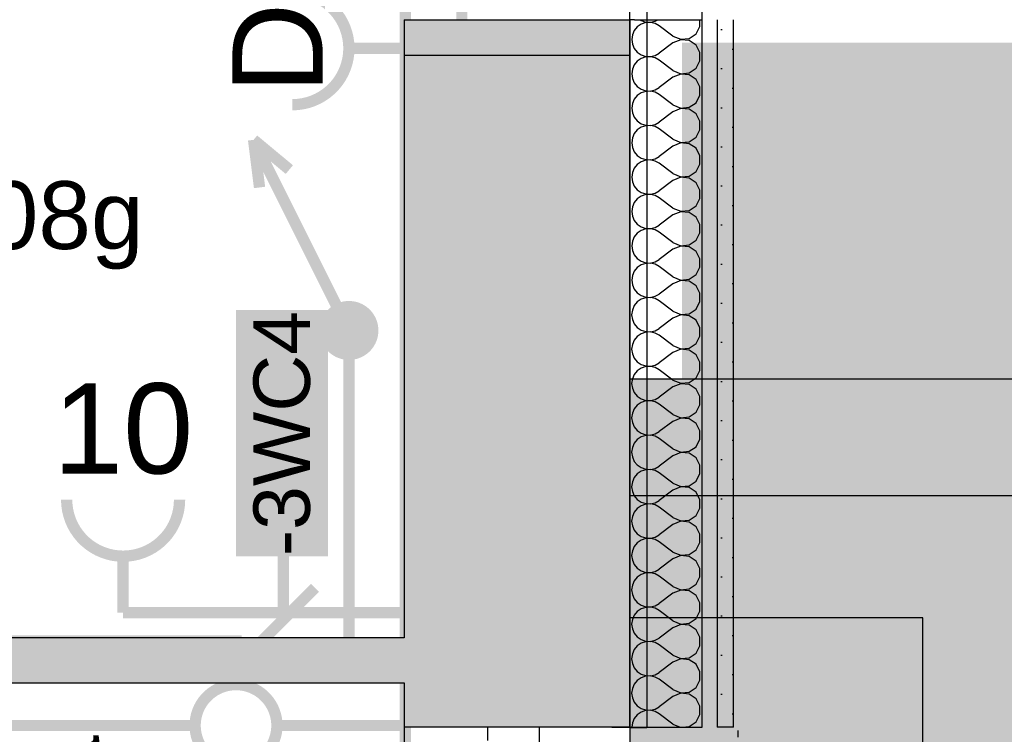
# Model space of a CAD drawing. Extents: x -12025 to 39812, y -28775 to 12.
# Tile 79 of 90: x 30646 to 32826, y -10395 to -8812. Entities that reach past the tile are written whole.
import ezdxf
from ezdxf.enums import TextEntityAlignment as Align

# ---------------------------------------------------------------- set-up
doc = ezdxf.new("R2010")
doc.units = 0
doc.header["$MEASUREMENT"] = 0
for name, pattern in [('Antenovy vodic', [10.125, 3, -0.75, 3, -0.75, 0.125, -0.75, 0.125, -0.75, 0.125, -0.75]), ('Telekomunikacni vodic', [9.25, 3, -0.75, 3, -0.75, 0.125, -0.75, 0.125, -0.75]), ('Čerchovaná S', [175, 75, -42.5, 15, -42.5])]:
    doc.linetypes.add(name, pattern=pattern)
for name, color, linetype in [('0 (Pozadí)', 254, 'Continuous'), ('OÚ Dukovany internet + tv + data', 192, 'Continuous'), ('OÚ Dukovany nouzové osvětlení', 36, 'Continuous'), ('OÚ Dukovany půdorys podklad 1NP', 7, 'Continuous'), ('OÚ Dukovany světla', 132, 'Continuous'), ('OÚ Dukovany zásuvky', 92, 'Continuous'), ('Zakladni', 7, 'Continuous'), ('Zakladni (Pozadí)', 254, 'Continuous')]:
    doc.layers.add(name, color=color, linetype=linetype)
doc.styles.add('Arial', font='txt')
doc.styles.add('Arial_B', font='txt')

# ---------------------------------------------------------------- blocks, each defined once
blk = doc.blocks.new('Jednopólový vypínač (8)')
at = {"color": 0, "linetype": 'Continuous', "const_width": 25}
for points in [[(0, 90.6, 0.414214), (-90.6, 0)], [(90.6, 0, 0.414214), (0, 90.6)], [(-90.6, 0, 0.414214), (0, -90.6)], [(0, -90.6, 0.414214), (90.6, 0)]]:
    blk.add_lwpolyline(points, format="xyb", dxfattribs=at)
for points in [[(-142.4, -284.9), (-38.8, -77.7)], [(-142.4, -284.9), (-194.2, -259)]]:
    blk.add_lwpolyline(points, dxfattribs=at)
at = {"color": 0, "linetype": 'Continuous', "style": 'Arial'}
blk.add_text('-3SF1.08a', height=150, rotation=90, dxfattribs=at).set_placement((-303.9, -1000))
blk = doc.blocks.new('P_zarovkove_svitidlo (14)')
at = {"color": 0, "linetype": 'Continuous', "const_width": 25}
for points in [[(111, -111), (-111, 111)], [(-111, -111), (111, 111)]]:
    blk.add_lwpolyline(points, dxfattribs=at)
at = {"color": 0, "linetype": 'Continuous', "style": 'Arial'}
blk.add_text('3EA1.08g', height=150, dxfattribs=at).set_placement((-500, -319.6))
blk = doc.blocks.new('Zásuvka (16)')
at = {"color": 0, "linetype": 'Continuous', "const_width": 25}
for points in [[(0, -125, -0.414214), (-125, 0)], [(125, 0, -0.414214), (0, -125)]]:
    blk.add_lwpolyline(points, format="xyb", dxfattribs=at)
blk.add_lwpolyline([(0, -250), (0, -125)], dxfattribs=at)
at = {"color": 0, "linetype": 'Continuous', "style": 'Arial'}
blk.add_text('10', height=200, dxfattribs=at).set_placement((0, 58.1), align=Align.CENTER)
blk = doc.blocks.new('Zásuvka (23)')
at = {"color": 0, "linetype": 'Continuous', "const_width": 25}
for points in [[(0, 125, -0.414214), (125, 0)], [(125, 0, -0.414214), (0, -125)]]:
    blk.add_lwpolyline(points, format="xyb", dxfattribs=at)
blk.add_lwpolyline([(250, 0), (125, 0)], dxfattribs=at)
at = {"color": 0, "linetype": 'Continuous', "style": 'Arial'}
blk.add_text('D', height=200, rotation=90, dxfattribs=at).set_placement((66.9, 0), align=Align.CENTER)
blk = doc.blocks.new('(41)')
at = {"color": 7, "linetype": 'Continuous', "const_width": 25}
for points in [[(55, -460), (55, 0)], [(0, -520), (125, -395)]]:
    blk.add_lwpolyline(points, dxfattribs=at)
at = {"layer": '0 (Pozadí)', "linetype": 'Continuous'}
blk.add_solid([(-49.9, -325), (-49.9, 220.1), (153.6, -325), (153.6, 220.1)], dxfattribs=at)
at = {"color": 7, "linetype": 'Continuous', "style": 'Arial_B'}
blk.add_text('-3WC4', height=125, rotation=90, dxfattribs=at).set_placement((113.7, -325))
blk = doc.blocks.new('Stoupací vedení směrem nahoru (3)')
at = {"color": 0, "linetype": 'Continuous', "const_width": 25}
for points in [[(-211.1, 422.2), (0, 0)], [(-211.1, 422.2), (-131.9, 356.3)], [(-211.1, 422.2), (-197.9, 316.7)]]:
    blk.add_lwpolyline(points, dxfattribs=at)
at = {"color": 0, "linetype": 'Continuous'}
for points, const_width in [([(0, 52.8, 0.414214), (-52.8, 0)], 25), ([(0, 26.4, 0.414214), (-26.4, 0)], 52.8), ([(26.4, 0, 0.414214), (0, 26.4)], 52.8), ([(52.8, 0, 0.414214), (0, 52.8)], 25), ([(-26.4, 0, 0.414214), (0, -26.4)], 52.8), ([(0, -26.4, 0.414214), (26.4, 0)], 52.8), ([(-52.8, 0, 0.414214), (0, -52.8)], 25), ([(0, -52.8, 0.414214), (52.8, 0)], 25)]:
    blk.add_lwpolyline(points, format="xyb", dxfattribs=dict(at, const_width=const_width))

msp = doc.modelspace()

# ---------------------------------------------------------------- hatches: boundary and pattern name
at = {"layer": 'OÚ Dukovany půdorys podklad 1NP', "linetype": 'Continuous'}
h = msp.add_hatch(dxfattribs=at)
h.set_pattern_fill('OMÍTKA_01', color=21, style=0, pattern_type=2)
h.set_pattern_definition([(0, (0, 0), (0, 86.60254), [0, -50]), (0, (25, 43.3), (0, 86.60254), [0, -50])])
edge = h.paths.add_edge_path()
edge.add_spline(control_points=[(32190.2, -10378.5), (32190.2, -10378.5), (32226.8, -10378.5), (32226.8, -10378.5)], knot_values=[0, 0, 0, 0, 1, 1, 1, 1], degree=3, periodic=0)
edge.add_spline(control_points=[(32226.8, -10378.5), (32226.8, -10378.5), (32226.8, -8811.7), (32226.8, -8811.7)], knot_values=[0, 0, 0, 0, 1, 1, 1, 1], degree=3, periodic=0)
edge.add_spline(control_points=[(32226.8, -8811.7), (32226.8, -8811.7), (32190.2, -8811.7), (32190.2, -8811.7)], knot_values=[0, 0, 0, 0, 1, 1, 1, 1], degree=3, periodic=0)
edge.add_spline(control_points=[(32190.2, -8811.7), (32190.2, -8811.7), (32190.2, -10378.5), (32190.2, -10378.5)], knot_values=[0, 0, 0, 0, 1, 1, 1, 1], degree=3, periodic=0)
edge.add_spline(control_points=[(32190.2, -10378.5), (32190.2, -10378.5), (32190.2, -10378.5), (32190.2, -10378.5)], knot_values=[0, 0, 0, 0, 1, 1, 1, 1], degree=3, periodic=0)

# ---------------------------------------------------------------- linework, layer by layer
at = {"layer": 'OÚ Dukovany internet + tv + data', "linetype": 'Telekomunikacni vodic', "ltscale": 100, "const_width": 25}
for points in [[(31375, -6500), (31500, -6500), (31500, -10500), (31375, -10500)], [(29156.2, -8000), (31500, -8000), (31500, -13375), (31250, -13375), (31250, -20375), (16500, -20375)], [(29875, -10125), (29875, -10250), (30750, -10250), (31375, -10250), (31375, -9552.8)]]:
    msp.add_lwpolyline(points, dxfattribs=at)
at = {"layer": 'OÚ Dukovany internet + tv + data', "linetype": 'Antenovy vodic', "ltscale": 100, "const_width": 25}
msp.add_lwpolyline([(30250, -10125), (30250, -10250), (30875, -10250), (31375, -10250), (31375, -9552.8)], dxfattribs=at)
at = {"layer": 'OÚ Dukovany nouzové osvětlení', "linetype": 'Continuous', "const_width": 25}
for points in [[(31462.5, -11250), (31500, -11250), (31500, -6375), (27875, -6375), (27875, -6212.5), (27875, -6375), (27500, -6375), (27500, -5250), (26500, -5250), (26500, -3750), (27250, -3750)], [(31462.5, -11250), (31500, -11250), (31500, -10250), (27375, -10250), (27375, -10212.5)]]:
    msp.add_lwpolyline(points, dxfattribs=at)
at = {"layer": 'OÚ Dukovany půdorys podklad 1NP', "color": 8, "linetype": 'Continuous'}
for p, q in [((31997.2, -10380.5), (31997.2, -3380.7)), ((32034.5, -3380.7), (32034.5, -10380.5)), ((32034.5, -10380.5), (31997.2, -10380.5))]:
    msp.add_line(p, q, dxfattribs=at)
at = {"layer": 'OÚ Dukovany půdorys podklad 1NP', "color": 1, "linetype": 'Continuous'}
for p, q in [((31997.4, -8811.7), (31997.4, -7461.7)), ((32157.4, -8811.7), (32157.4, -7461.7)), ((31497.2, -8811.7), (31497.2, -8890.7)), ((31497.2, -8811.7), (31997.2, -8811.7)), ((31997.2, -8890.7), (31997.2, -8811.7)), ((31997.4, -8811.7), (31997.3, -10378.5)), ((32007.4, -8811.7), (31997.4, -8811.7)), ((32007.4, -8811.7), (31997.4, -8811.7)), ((32007.4, -8811.7), (32157.4, -8811.7)), ((32007.4, -8811.7), (32157.4, -8811.7)), ((32157.3, -10378.5), (32157.4, -8811.7)), ((32190.2, -8811.7), (32190.2, -10378.5)), ((32226.8, -10378.5), (32226.8, -8811.7)), ((31497.2, -10378.5), (31497.2, -11918.5)), ((31682.2, -10378.5), (31497.2, -10378.5)), ((31682.2, -10378.5), (31682.2, -10408.5)), ((31797.2, -10378.5), (31682.2, -10378.5)), ((31797.2, -10378.5), (31682.2, -10378.5)), ((31797.2, -10378.5), (31682.2, -10378.5)), ((31797.2, -10418.5), (31797.2, -10378.5)), ((31997.2, -10378.5), (31797.2, -10378.5)), ((31957.3, -10378.5), (32157.3, -10378.5)), ((31957.3, -10378.5), (31997.3, -10378.5)), ((31957.3, -10378.5), (31997.3, -10378.5)), ((31957.3, -10378.5), (32157.3, -10378.5)), ((31997.2, -10378.5), (31997.2, -11918.5)), ((32226.8, -10378.5), (32190.2, -10378.5)), ((32226.8, -10378.5), (32190.2, -10378.5))]:
    msp.add_line(p, q, dxfattribs=at)
at = {"layer": 'OÚ Dukovany půdorys podklad 1NP', "color": 21, "linetype": 'Continuous'}
for p, q in [((32013.6, -8827.4), (32006.8, -8835.5)), ((32022.2, -8821.5), (32013.6, -8827.4)), ((32019.7, -8811.7), (32022.2, -8813.4)), ((32022.2, -8813.4), (32032.2, -8816.8)), ((32032.2, -8818.1), (32022.2, -8821.5)), ((32032.2, -8816.8), (32042.7, -8817.3)), ((32042.7, -8817.6), (32032.2, -8818.1)), ((32042.7, -8817.3), (32052.9, -8814.9)), ((32052.9, -8820), (32042.7, -8817.6)), ((32052.9, -8814.9), (32058.8, -8811.7)), ((32062.1, -8825.1), (32052.9, -8820)), ((32092.6, -8847.9), (32062.1, -8825.1)), ((32143.6, -8843.1), (32152.4, -8826.7)), ((32152.4, -8826.7), (32152.4, -8811.7)), ((32002.6, -8845.1), (32001.2, -8855.5)), ((32006.8, -8835.5), (32002.6, -8845.1)), ((32092.6, -8847.9), (32109.7, -8855.1)), ((32128.2, -8853.4), (32143.6, -8843.1)), ((32001.2, -8855.5), (32002.6, -8865.9)), ((32002.6, -8865.9), (32006.8, -8875.6)), ((32092.6, -8863.2), (32062.1, -8886)), ((32109.7, -8856), (32092.6, -8863.2)), ((32109.7, -8855.1), (32128.2, -8853.4)), ((32128.2, -8857.7), (32109.7, -8856)), ((32143.6, -8868), (32128.2, -8857.7)), ((32152.4, -8884.4), (32143.6, -8868)), ((32006.8, -8875.6), (32013.6, -8883.7)), ((32013.6, -8883.7), (32022.2, -8889.6)), ((32022.2, -8889.6), (32032.2, -8893)), ((32032.2, -8894.3), (32022.2, -8897.7)), ((32032.2, -8893), (32042.7, -8893.5)), ((32042.7, -8893.8), (32032.2, -8894.3)), ((32042.7, -8893.5), (32052.9, -8891.1)), ((32052.9, -8896.2), (32042.7, -8893.8)), ((32052.9, -8891.1), (32062.1, -8886)), ((32152.4, -8902.9), (32152.4, -8884.4)), ((32006.8, -8911.7), (32002.6, -8921.3)), ((32013.6, -8903.6), (32006.8, -8911.7)), ((32022.2, -8897.7), (32013.6, -8903.6)), ((32062.1, -8901.3), (32052.9, -8896.2)), ((32092.6, -8924.1), (32062.1, -8901.3)), ((32143.6, -8919.3), (32152.4, -8902.9)), ((32002.6, -8921.3), (32001.2, -8931.7)), ((32001.2, -8931.7), (32002.6, -8942.1)), ((32092.6, -8924.1), (32109.7, -8931.3)), ((32109.7, -8932.2), (32092.6, -8939.3)), ((32109.7, -8931.3), (32128.2, -8929.5)), ((32128.2, -8933.9), (32109.7, -8932.2)), ((32128.2, -8929.5), (32143.6, -8919.3)), ((32143.6, -8944.2), (32128.2, -8933.9)), ((32002.6, -8942.1), (32006.8, -8951.8)), ((32006.8, -8951.8), (32013.6, -8959.8)), ((32013.6, -8959.8), (32022.2, -8965.8)), ((32092.6, -8939.3), (32062.1, -8962.2)), ((32152.4, -8960.5), (32143.6, -8944.2)), ((32152.4, -8979.1), (32152.4, -8960.5)), ((32013.6, -8979.8), (32006.8, -8987.9)), ((32022.2, -8973.8), (32013.6, -8979.8)), ((32022.2, -8965.8), (32032.2, -8969.2)), ((32032.2, -8970.5), (32022.2, -8973.8)), ((32032.2, -8969.2), (32042.7, -8969.7)), ((32042.7, -8970), (32032.2, -8970.5)), ((32042.7, -8969.7), (32052.9, -8967.3)), ((32052.9, -8972.4), (32042.7, -8970)), ((32052.9, -8967.3), (32062.1, -8962.2)), ((32062.1, -8977.4), (32052.9, -8972.4)), ((32092.6, -9000.3), (32062.1, -8977.4)), ((32143.6, -8995.5), (32152.4, -8979.1)), ((32002.6, -8997.5), (32001.2, -9007.9)), ((32006.8, -8987.9), (32002.6, -8997.5)), ((32092.6, -9000.3), (32109.7, -9007.5)), ((32128.2, -9005.7), (32143.6, -8995.5)), ((32001.2, -9007.9), (32002.6, -9018.3)), ((32002.6, -9018.3), (32006.8, -9027.9)), ((32092.6, -9015.5), (32062.1, -9038.4)), ((32109.7, -9008.4), (32092.6, -9015.5)), ((32109.7, -9007.5), (32128.2, -9005.7)), ((32128.2, -9010.1), (32109.7, -9008.4)), ((32143.6, -9020.4), (32128.2, -9010.1)), ((32152.4, -9036.7), (32143.6, -9020.4)), ((32006.8, -9027.9), (32013.6, -9036)), ((32013.6, -9036), (32022.2, -9042)), ((32022.2, -9042), (32032.2, -9045.4)), ((32032.2, -9046.7), (32022.2, -9050)), ((32032.2, -9045.4), (32042.7, -9045.9)), ((32042.7, -9046.2), (32032.2, -9046.7)), ((32042.7, -9045.9), (32052.9, -9043.5)), ((32052.9, -9048.5), (32042.7, -9046.2)), ((32052.9, -9043.5), (32062.1, -9038.4)), ((32152.4, -9055.3), (32152.4, -9036.7)), ((32006.8, -9064.1), (32002.6, -9073.7)), ((32013.6, -9056), (32006.8, -9064.1)), ((32022.2, -9050), (32013.6, -9056)), ((32062.1, -9053.6), (32052.9, -9048.5)), ((32092.6, -9076.5), (32062.1, -9053.6)), ((32143.6, -9071.7), (32152.4, -9055.3)), ((32002.6, -9073.7), (32001.2, -9084.1)), ((32001.2, -9084.1), (32002.6, -9094.5)), ((32092.6, -9076.5), (32109.7, -9083.7)), ((32109.7, -9084.5), (32092.6, -9091.7)), ((32109.7, -9083.7), (32128.2, -9081.9)), ((32128.2, -9086.3), (32109.7, -9084.5)), ((32128.2, -9081.9), (32143.6, -9071.7)), ((32143.6, -9096.6), (32128.2, -9086.3)), ((32002.6, -9094.5), (32006.8, -9104.1)), ((32006.8, -9104.1), (32013.6, -9112.2)), ((32013.6, -9112.2), (32022.2, -9118.2)), ((32092.6, -9091.7), (32062.1, -9114.6)), ((32152.4, -9112.9), (32143.6, -9096.6)), ((32152.4, -9131.5), (32152.4, -9112.9)), ((32013.6, -9132.2), (32006.8, -9140.3)), ((32022.2, -9126.2), (32013.6, -9132.2)), ((32022.2, -9118.2), (32032.2, -9121.5)), ((32032.2, -9122.9), (32022.2, -9126.2)), ((32032.2, -9121.5), (32042.7, -9122.1)), ((32042.7, -9122.4), (32032.2, -9122.9)), ((32042.7, -9122.1), (32052.9, -9119.7)), ((32052.9, -9124.7), (32042.7, -9122.4)), ((32052.9, -9119.7), (32062.1, -9114.6)), ((32062.1, -9129.8), (32052.9, -9124.7)), ((32092.6, -9152.7), (32062.1, -9129.8)), ((32143.6, -9147.8), (32152.4, -9131.5)), ((32002.6, -9149.9), (32001.2, -9160.3)), ((32006.8, -9140.3), (32002.6, -9149.9)), ((32092.6, -9152.7), (32109.7, -9159.9)), ((32128.2, -9158.1), (32143.6, -9147.8)), ((32001.2, -9160.3), (32002.6, -9170.7)), ((32002.6, -9170.7), (32006.8, -9180.3)), ((32092.6, -9167.9), (32062.1, -9190.8)), ((32109.7, -9160.7), (32092.6, -9167.9)), ((32109.7, -9159.9), (32128.2, -9158.1)), ((32128.2, -9162.5), (32109.7, -9160.7)), ((32143.6, -9172.8), (32128.2, -9162.5)), ((32152.4, -9189.1), (32143.6, -9172.8)), ((32006.8, -9180.3), (32013.6, -9188.4)), ((32013.6, -9188.4), (32022.2, -9194.4)), ((32022.2, -9194.4), (32032.2, -9197.7)), ((32032.2, -9199.1), (32022.2, -9202.4)), ((32032.2, -9197.7), (32042.7, -9198.2)), ((32042.7, -9198.5), (32032.2, -9199.1)), ((32042.7, -9198.2), (32052.9, -9195.9)), ((32052.9, -9200.9), (32042.7, -9198.5)), ((32052.9, -9195.9), (32062.1, -9190.8)), ((32152.4, -9207.7), (32152.4, -9189.1)), ((32006.8, -9216.5), (32002.6, -9226.1)), ((32013.6, -9208.4), (32006.8, -9216.5)), ((32022.2, -9202.4), (32013.6, -9208.4)), ((32062.1, -9206), (32052.9, -9200.9)), ((32092.6, -9228.9), (32062.1, -9206)), ((32143.6, -9224), (32152.4, -9207.7)), ((32002.6, -9226.1), (32001.2, -9236.5)), ((32001.2, -9236.5), (32002.6, -9246.9)), ((32092.6, -9244.1), (32062.1, -9267)), ((32092.6, -9228.9), (32109.7, -9236.1)), ((32109.7, -9236.9), (32092.6, -9244.1)), ((32109.7, -9236.1), (32128.2, -9234.3)), ((32128.2, -9238.7), (32109.7, -9236.9)), ((32128.2, -9234.3), (32143.6, -9224)), ((32143.6, -9249), (32128.2, -9238.7)), ((32002.6, -9246.9), (32006.8, -9256.5)), ((32006.8, -9256.5), (32013.5, -9264.6)), ((32013.5, -9264.6), (32022.2, -9270.6)), ((32152.4, -9265.3), (32143.6, -9249)), ((32152.4, -9283.9), (32152.4, -9265.3)), ((32013.5, -9284.6), (32006.8, -9292.7)), ((32022.2, -9278.6), (32013.5, -9284.6)), ((32022.2, -9270.6), (32032.2, -9273.9)), ((32032.2, -9275.2), (32022.2, -9278.6)), ((32032.2, -9273.9), (32042.7, -9274.4)), ((32042.7, -9274.7), (32032.2, -9275.2)), ((32042.7, -9274.4), (32052.9, -9272.1)), ((32052.9, -9277.1), (32042.7, -9274.7)), ((32052.9, -9272.1), (32062.1, -9267)), ((32062.1, -9282.2), (32052.9, -9277.1)), ((32092.6, -9305.1), (32062.1, -9282.2)), ((32143.6, -9300.2), (32152.4, -9283.9)), ((32002.6, -9302.3), (32001.2, -9312.7)), ((32006.8, -9292.7), (32002.6, -9302.3)), ((32092.6, -9305.1), (32109.7, -9312.2)), ((32128.2, -9310.5), (32143.6, -9300.2)), ((32001.2, -9312.7), (32002.6, -9323.1)), ((32002.6, -9323.1), (32006.8, -9332.7)), ((32092.6, -9320.3), (32062.1, -9343.2)), ((32109.7, -9313.1), (32092.6, -9320.3)), ((32109.7, -9312.2), (32128.2, -9310.5)), ((32128.2, -9314.9), (32109.7, -9313.1)), ((32143.6, -9325.1), (32128.2, -9314.9)), ((32152.4, -9341.5), (32143.6, -9325.1)), ((32006.8, -9332.7), (32013.5, -9340.8)), ((32013.5, -9340.8), (32022.2, -9346.8)), ((32022.2, -9346.8), (32032.2, -9350.1)), ((32032.2, -9351.4), (32022.2, -9354.8)), ((32032.2, -9350.1), (32042.7, -9350.6)), ((32042.7, -9350.9), (32032.2, -9351.4)), ((32042.7, -9350.6), (32052.9, -9348.2)), ((32052.9, -9353.3), (32042.7, -9350.9)), ((32052.9, -9348.2), (32062.1, -9343.2)), ((32152.4, -9360.1), (32152.4, -9341.5)), ((32006.8, -9368.8), (32002.6, -9378.5)), ((32013.5, -9360.7), (32006.8, -9368.8)), ((32022.2, -9354.8), (32013.5, -9360.7)), ((32062.1, -9358.4), (32052.9, -9353.3)), ((32092.6, -9381.3), (32062.1, -9358.4)), ((32143.6, -9376.4), (32152.4, -9360.1)), ((32002.6, -9378.5), (32001.2, -9388.9)), ((32001.2, -9388.9), (32002.6, -9399.3)), ((32092.6, -9396.5), (32062.1, -9419.3)), ((32092.6, -9381.3), (32109.7, -9388.4)), ((32109.7, -9389.3), (32092.6, -9396.5)), ((32109.7, -9388.4), (32128.2, -9386.7)), ((32128.2, -9391.1), (32109.7, -9389.3)), ((32128.2, -9386.7), (32143.6, -9376.4)), ((32143.6, -9401.3), (32128.2, -9391.1)), ((32002.6, -9399.3), (32006.8, -9408.9)), ((32006.8, -9408.9), (32013.5, -9417)), ((32013.5, -9417), (32022.2, -9422.9)), ((32152.4, -9417.7), (32143.6, -9401.3)), ((32152.4, -9436.2), (32152.4, -9417.7)), ((32013.5, -9436.9), (32006.8, -9445)), ((32022.2, -9431), (32013.5, -9436.9)), ((32022.2, -9422.9), (32032.2, -9426.3)), ((32032.2, -9427.6), (32022.2, -9431)), ((32032.2, -9426.3), (32042.7, -9426.8)), ((32042.7, -9427.1), (32032.2, -9427.6)), ((32042.7, -9426.8), (32052.9, -9424.4)), ((32052.9, -9429.5), (32042.7, -9427.1)), ((32052.9, -9424.4), (32062.1, -9419.3)), ((32062.1, -9434.6), (32052.9, -9429.5)), ((32092.6, -9457.4), (32062.1, -9434.6)), ((32143.6, -9452.6), (32152.4, -9436.2)), ((32002.6, -9454.7), (32001.1, -9465.1)), ((32006.8, -9445), (32002.6, -9454.7)), ((32092.6, -9457.4), (32109.7, -9464.6)), ((32128.2, -9462.9), (32143.6, -9452.6)), ((32001.1, -9465.1), (32002.6, -9475.5)), ((32002.6, -9475.5), (32006.8, -9485.1)), ((32092.6, -9472.7), (32062.1, -9495.5)), ((32109.7, -9465.5), (32092.6, -9472.7)), ((32109.7, -9464.6), (32128.2, -9462.9)), ((32128.2, -9467.3), (32109.7, -9465.5)), ((32143.6, -9477.5), (32128.2, -9467.3)), ((32152.4, -9493.9), (32143.6, -9477.5)), ((32006.8, -9485.1), (32013.5, -9493.2)), ((32013.5, -9493.2), (32022.2, -9499.1)), ((32022.2, -9499.1), (32032.2, -9502.5)), ((32032.2, -9503.8), (32022.2, -9507.2)), ((32032.2, -9502.5), (32042.7, -9503)), ((32042.7, -9503.3), (32032.2, -9503.8)), ((32042.7, -9503), (32052.9, -9500.6)), ((32052.9, -9505.7), (32042.7, -9503.3)), ((32052.9, -9500.6), (32062.1, -9495.5)), ((32062.1, -9510.8), (32052.9, -9505.7)), ((32152.4, -9512.4), (32152.4, -9493.9)), ((32006.8, -9521.2), (32002.6, -9530.8)), ((32013.5, -9513.1), (32006.8, -9521.2)), ((32022.2, -9507.2), (32013.5, -9513.1)), ((32092.6, -9533.6), (32062.1, -9510.8)), ((32143.6, -9528.8), (32152.4, -9512.4)), ((32002.6, -9530.8), (32001.1, -9541.3)), ((32001.1, -9541.3), (32002.6, -9551.7)), ((32092.6, -9548.9), (32062.1, -9571.7)), ((32092.6, -9533.6), (32109.7, -9540.8)), ((32109.7, -9541.7), (32092.6, -9548.9)), ((32109.7, -9540.8), (32128.2, -9539.1)), ((32128.2, -9543.4), (32109.7, -9541.7)), ((32128.2, -9539.1), (32143.6, -9528.8)), ((32143.6, -9553.7), (32128.2, -9543.4)), ((32002.6, -9551.7), (32006.8, -9561.3)), ((32006.8, -9561.3), (32013.5, -9569.4)), ((32013.5, -9569.4), (32022.2, -9575.3)), ((32152.4, -9570.1), (32143.6, -9553.7)), ((32152.4, -9588.6), (32152.4, -9570.1)), ((32013.5, -9589.3), (32006.8, -9597.4)), ((32022.2, -9583.4), (32013.5, -9589.3)), ((32022.2, -9575.3), (32032.2, -9578.7)), ((32032.2, -9580), (32022.2, -9583.4)), ((32032.2, -9578.7), (32042.7, -9579.2)), ((32042.7, -9579.5), (32032.2, -9580)), ((32042.7, -9579.2), (32052.9, -9576.8)), ((32052.9, -9581.9), (32042.7, -9579.5)), ((32052.9, -9576.8), (32062.1, -9571.7)), ((32062.1, -9587), (32052.9, -9581.9)), ((32092.6, -9609.8), (32062.1, -9587)), ((32143.6, -9605), (32152.4, -9588.6)), ((32002.6, -9607), (32001.1, -9617.4)), ((32006.8, -9597.4), (32002.6, -9607)), ((32092.6, -9609.8), (32109.7, -9617)), ((32128.2, -9615.3), (32143.6, -9605)), ((32001.1, -9617.4), (32002.6, -9627.9)), ((32002.6, -9627.9), (32006.8, -9637.5)), ((32092.6, -9625.1), (32062.1, -9647.9)), ((32109.7, -9617.9), (32092.6, -9625.1)), ((32109.7, -9617), (32128.2, -9615.3)), ((32128.2, -9619.6), (32109.7, -9617.9)), ((32143.6, -9629.9), (32128.2, -9619.6)), ((32152.4, -9646.3), (32143.6, -9629.9)), ((32006.8, -9637.5), (32013.5, -9645.6)), ((32013.5, -9645.6), (32022.2, -9651.5)), ((32022.2, -9651.5), (32032.2, -9654.9)), ((32032.2, -9656.2), (32022.2, -9659.6)), ((32032.2, -9654.9), (32042.7, -9655.4)), ((32042.7, -9655.7), (32032.2, -9656.2)), ((32042.7, -9655.4), (32052.9, -9653)), ((32052.9, -9658.1), (32042.7, -9655.7)), ((32052.9, -9653), (32062.1, -9647.9)), ((32062.1, -9663.2), (32052.9, -9658.1)), ((32152.4, -9664.8), (32152.4, -9646.3)), ((32006.8, -9673.6), (32002.6, -9683.2)), ((32013.5, -9665.5), (32006.8, -9673.6)), ((32022.2, -9659.6), (32013.5, -9665.5)), ((32092.6, -9686), (32062.1, -9663.2)), ((32143.6, -9681.2), (32152.4, -9664.8)), ((32002.6, -9683.2), (32001.1, -9693.6)), ((32001.1, -9693.6), (32002.6, -9704)), ((32092.6, -9701.3), (32062.1, -9724.1)), ((32092.6, -9686), (32109.7, -9693.2)), ((32109.7, -9694.1), (32092.6, -9701.3)), ((32109.7, -9693.2), (32128.2, -9691.4)), ((32128.2, -9695.8), (32109.7, -9694.1)), ((32128.2, -9691.4), (32143.6, -9681.2)), ((32143.6, -9706.1), (32128.2, -9695.8)), ((32002.6, -9704), (32006.8, -9713.7)), ((32006.8, -9713.7), (32013.5, -9721.8)), ((32013.5, -9721.8), (32022.2, -9727.7)), ((32152.4, -9722.5), (32143.6, -9706.1)), ((32152.4, -9741), (32152.4, -9722.5)), ((32013.5, -9741.7), (32006.8, -9749.8)), ((32022.2, -9735.8), (32013.5, -9741.7)), ((32022.2, -9727.7), (32032.2, -9731.1)), ((32032.2, -9732.4), (32022.2, -9735.8)), ((32032.2, -9731.1), (32042.7, -9731.6)), ((32042.7, -9731.9), (32032.2, -9732.4)), ((32042.7, -9731.6), (32052.9, -9729.2)), ((32052.9, -9734.3), (32042.7, -9731.9)), ((32052.9, -9729.2), (32062.1, -9724.1)), ((32062.1, -9739.3), (32052.9, -9734.3)), ((32092.6, -9762.2), (32062.1, -9739.3)), ((32143.6, -9757.4), (32152.4, -9741)), ((32002.6, -9759.4), (32001.1, -9769.8)), ((32006.8, -9749.8), (32002.6, -9759.4)), ((32092.6, -9762.2), (32109.7, -9769.4)), ((32128.2, -9767.6), (32143.6, -9757.4)), ((32001.1, -9769.8), (32002.6, -9780.2)), ((32002.6, -9780.2), (32006.8, -9789.9)), ((32092.6, -9777.4), (32062.1, -9800.3)), ((32109.7, -9770.3), (32092.6, -9777.4)), ((32109.7, -9769.4), (32128.2, -9767.6)), ((32128.2, -9772), (32109.7, -9770.3)), ((32143.6, -9782.3), (32128.2, -9772)), ((32152.4, -9798.6), (32143.6, -9782.3)), ((32006.8, -9789.9), (32013.5, -9797.9)), ((32013.5, -9797.9), (32022.2, -9803.9)), ((32022.2, -9803.9), (32032.2, -9807.3)), ((32032.2, -9808.6), (32022.2, -9811.9)), ((32032.2, -9807.3), (32042.7, -9807.8)), ((32042.7, -9808.1), (32032.2, -9808.6)), ((32042.7, -9807.8), (32052.9, -9805.4)), ((32052.9, -9810.5), (32042.7, -9808.1)), ((32052.9, -9805.4), (32062.1, -9800.3)), ((32062.1, -9815.5), (32052.9, -9810.5)), ((32152.4, -9817.2), (32152.4, -9798.6)), ((32006.8, -9826), (32002.6, -9835.6)), ((32013.5, -9817.9), (32006.8, -9826)), ((32022.2, -9811.9), (32013.5, -9817.9)), ((32092.6, -9838.4), (32062.1, -9815.5)), ((32143.6, -9833.6), (32152.4, -9817.2)), ((32002.6, -9835.6), (32001.1, -9846)), ((32001.1, -9846), (32002.6, -9856.4)), ((32092.6, -9853.6), (32062.1, -9876.5)), ((32092.6, -9838.4), (32109.7, -9845.6)), ((32109.7, -9846.5), (32092.6, -9853.6)), ((32109.7, -9845.6), (32128.2, -9843.8)), ((32128.2, -9848.2), (32109.7, -9846.5)), ((32128.2, -9843.8), (32143.6, -9833.6)), ((32143.6, -9858.5), (32128.2, -9848.2)), ((32002.6, -9856.4), (32006.8, -9866)), ((32006.8, -9866), (32013.5, -9874.1)), ((32013.5, -9874.1), (32022.2, -9880.1)), ((32052.9, -9881.6), (32062.1, -9876.5)), ((32152.4, -9874.8), (32143.6, -9858.5)), ((32152.4, -9893.4), (32152.4, -9874.8)), ((32013.5, -9894.1), (32006.8, -9902.2)), ((32022.2, -9888.1), (32013.5, -9894.1)), ((32022.2, -9880.1), (32032.2, -9883.4)), ((32032.2, -9884.8), (32022.2, -9888.1)), ((32032.2, -9883.4), (32042.7, -9884)), ((32042.7, -9884.3), (32032.2, -9884.8)), ((32042.7, -9884), (32052.9, -9881.6)), ((32052.9, -9886.6), (32042.7, -9884.3)), ((32062.1, -9891.7), (32052.9, -9886.6)), ((32092.6, -9914.6), (32062.1, -9891.7)), ((32143.6, -9909.7), (32152.4, -9893.4)), ((32002.6, -9911.8), (32001.1, -9922.2)), ((32006.8, -9902.2), (32002.6, -9911.8)), ((32092.6, -9914.6), (32109.7, -9921.8)), ((32109.7, -9921.8), (32128.2, -9920)), ((32128.2, -9920), (32143.6, -9909.7)), ((32001.1, -9922.2), (32002.6, -9932.6)), ((32002.6, -9932.6), (32006.8, -9942.2)), ((32092.6, -9929.8), (32062.1, -9952.7)), ((32109.7, -9922.6), (32092.6, -9929.8)), ((32128.2, -9924.4), (32109.7, -9922.6)), ((32143.6, -9934.7), (32128.2, -9924.4)), ((32152.4, -9951), (32143.6, -9934.7)), ((32006.8, -9942.2), (32013.5, -9950.3)), ((32013.5, -9950.3), (32022.2, -9956.3)), ((32022.2, -9956.3), (32032.2, -9959.6)), ((32032.2, -9961), (32022.2, -9964.3)), ((32032.2, -9959.6), (32042.7, -9960.1)), ((32042.7, -9960.5), (32032.2, -9961)), ((32042.7, -9960.1), (32052.9, -9957.8)), ((32052.9, -9962.8), (32042.7, -9960.5)), ((32052.9, -9957.8), (32062.1, -9952.7)), ((32062.1, -9967.9), (32052.9, -9962.8)), ((32152.4, -9969.6), (32152.4, -9951)), ((32006.8, -9978.4), (32002.6, -9988)), ((32013.5, -9970.3), (32006.8, -9978.4)), ((32022.2, -9964.3), (32013.5, -9970.3)), ((32092.6, -9990.8), (32062.1, -9967.9)), ((32143.6, -9985.9), (32152.4, -9969.6)), ((32002.6, -9988), (32001.1, -9998.4)), ((32001.1, -9998.4), (32002.6, -10008.8)), ((32092.6, -10006), (32062.1, -10028.9)), ((32092.6, -9990.8), (32109.7, -9998)), ((32109.7, -9998.8), (32092.6, -10006)), ((32109.7, -9998), (32128.1, -9996.2)), ((32128.1, -10000.6), (32109.7, -9998.8)), ((32128.1, -9996.2), (32143.6, -9985.9)), ((32143.6, -10010.9), (32128.1, -10000.6)), ((32002.6, -10008.8), (32006.8, -10018.4)), ((32006.8, -10018.4), (32013.5, -10026.5)), ((32013.5, -10026.5), (32022.2, -10032.5)), ((32052.9, -10034), (32062.1, -10028.9)), ((32152.4, -10027.2), (32143.6, -10010.9)), ((32152.4, -10045.8), (32152.4, -10027.2)), ((32013.5, -10046.5), (32006.8, -10054.6)), ((32022.2, -10040.5), (32013.5, -10046.5)), ((32022.2, -10032.5), (32032.2, -10035.8)), ((32032.2, -10037.2), (32022.2, -10040.5)), ((32032.2, -10035.8), (32042.7, -10036.3)), ((32042.7, -10036.6), (32032.2, -10037.2)), ((32042.7, -10036.3), (32052.9, -10034)), ((32052.9, -10039), (32042.7, -10036.6)), ((32062.1, -10044.1), (32052.9, -10039)), ((32092.6, -10067), (32062.1, -10044.1)), ((32143.6, -10062.1), (32152.4, -10045.8)), ((32002.6, -10064.2), (32001.1, -10074.6)), ((32006.8, -10054.6), (32002.6, -10064.2)), ((32092.6, -10067), (32109.7, -10074.2)), ((32109.7, -10074.2), (32128.1, -10072.4)), ((32128.1, -10072.4), (32143.6, -10062.1)), ((32001.1, -10074.6), (32002.6, -10085)), ((32002.6, -10085), (32006.8, -10094.6)), ((32092.6, -10082.2), (32062.1, -10105.1)), ((32109.7, -10075), (32092.6, -10082.2)), ((32128.1, -10076.8), (32109.7, -10075)), ((32143.6, -10087), (32128.1, -10076.8)), ((32152.4, -10103.4), (32143.6, -10087)), ((32006.8, -10094.6), (32013.5, -10102.7)), ((32013.5, -10102.7), (32022.2, -10108.7)), ((32022.2, -10108.7), (32032.2, -10112)), ((32032.2, -10113.3), (32022.2, -10116.7)), ((32032.2, -10112), (32042.6, -10112.5)), ((32042.6, -10112.8), (32032.2, -10113.3)), ((32042.6, -10112.5), (32052.9, -10110.1)), ((32052.9, -10115.2), (32042.6, -10112.8)), ((32052.9, -10110.1), (32062.1, -10105.1)), ((32062.1, -10120.3), (32052.9, -10115.2)), ((32152.4, -10122), (32152.4, -10103.4)), ((32006.8, -10130.7), (32002.6, -10140.4)), ((32013.5, -10122.7), (32006.8, -10130.7)), ((32022.2, -10116.7), (32013.5, -10122.7)), ((32092.6, -10143.2), (32062.1, -10120.3)), ((32143.6, -10138.3), (32152.4, -10122)), ((32002.6, -10140.4), (32001.1, -10150.8)), ((32001.1, -10150.8), (32002.6, -10161.2)), ((32092.6, -10158.4), (32062.1, -10181.3)), ((32092.6, -10143.2), (32109.7, -10150.3)), ((32109.7, -10151.2), (32092.6, -10158.4)), ((32109.7, -10150.3), (32128.1, -10148.6)), ((32128.1, -10153), (32109.7, -10151.2)), ((32128.1, -10148.6), (32143.6, -10138.3)), ((32143.6, -10163.2), (32128.1, -10153)), ((32002.6, -10161.2), (32006.8, -10170.8)), ((32006.8, -10170.8), (32013.5, -10178.9)), ((32013.5, -10178.9), (32022.2, -10184.8)), ((32052.9, -10186.3), (32062.1, -10181.3)), ((32152.4, -10179.6), (32143.6, -10163.2)), ((32152.4, -10198.2), (32152.4, -10179.6)), ((32013.5, -10198.8), (32006.8, -10206.9)), ((32022.2, -10192.9), (32013.5, -10198.8)), ((32022.2, -10184.8), (32032.1, -10188.2)), ((32032.1, -10189.5), (32022.2, -10192.9)), ((32032.1, -10188.2), (32042.6, -10188.7)), ((32042.6, -10189), (32032.1, -10189.5)), ((32042.6, -10188.7), (32052.9, -10186.3)), ((32052.9, -10191.4), (32042.6, -10189)), ((32062.1, -10196.5), (32052.9, -10191.4)), ((32092.6, -10219.3), (32062.1, -10196.5)), ((32143.6, -10214.5), (32152.4, -10198.2)), ((32002.6, -10216.6), (32001.1, -10227)), ((32006.8, -10206.9), (32002.6, -10216.6)), ((32092.6, -10219.3), (32109.7, -10226.5)), ((32109.7, -10226.5), (32128.1, -10224.8)), ((32128.1, -10224.8), (32143.6, -10214.5)), ((32001.1, -10227), (32002.6, -10237.4)), ((32002.6, -10237.4), (32006.8, -10247)), ((32006.8, -10247), (32013.5, -10255.1)), ((32092.6, -10234.6), (32062.1, -10257.4)), ((32109.7, -10227.4), (32092.6, -10234.6)), ((32128.1, -10229.2), (32109.7, -10227.4)), ((32143.6, -10239.4), (32128.1, -10229.2)), ((32152.4, -10255.8), (32143.6, -10239.4)), ((32013.5, -10255.1), (32022.2, -10261)), ((32022.2, -10261), (32032.1, -10264.4)), ((32032.1, -10265.7), (32022.2, -10269.1)), ((32032.1, -10264.4), (32042.6, -10264.9)), ((32042.6, -10265.2), (32032.1, -10265.7)), ((32042.6, -10264.9), (32052.9, -10262.5)), ((32052.9, -10267.6), (32042.6, -10265.2)), ((32052.9, -10262.5), (32062.1, -10257.4)), ((32062.1, -10272.7), (32052.9, -10267.6)), ((32152.4, -10274.3), (32152.4, -10255.8)), ((32006.8, -10283.1), (32002.6, -10292.7)), ((32013.5, -10275), (32006.8, -10283.1)), ((32022.2, -10269.1), (32013.5, -10275)), ((32092.6, -10295.5), (32062.1, -10272.7)), ((32128.1, -10301), (32143.6, -10290.7)), ((32143.6, -10290.7), (32152.4, -10274.3)), ((32002.6, -10292.7), (32001.1, -10303.2)), ((32001.1, -10303.2), (32002.6, -10313.6)), ((32092.6, -10310.8), (32062.1, -10333.6)), ((32092.6, -10295.5), (32109.7, -10302.7)), ((32109.7, -10303.6), (32092.6, -10310.8)), ((32109.7, -10302.7), (32128.1, -10301)), ((32128.1, -10305.3), (32109.7, -10303.6)), ((32143.6, -10315.6), (32128.1, -10305.3)), ((32002.6, -10313.6), (32006.8, -10323.2)), ((32006.8, -10323.2), (32013.5, -10331.3)), ((32013.5, -10331.3), (32022.2, -10337.2)), ((32052.9, -10338.7), (32062.1, -10333.6)), ((32152.4, -10332), (32143.6, -10315.6)), ((32152.4, -10350.5), (32152.4, -10332)), ((32013.5, -10351.2), (32006.8, -10359.3)), ((32022.2, -10345.3), (32013.5, -10351.2)), ((32022.2, -10337.2), (32032.1, -10340.6)), ((32032.1, -10341.9), (32022.2, -10345.3)), ((32032.1, -10340.6), (32042.6, -10341.1)), ((32042.6, -10341.4), (32032.1, -10341.9)), ((32042.6, -10341.1), (32052.9, -10338.7)), ((32052.9, -10343.8), (32042.6, -10341.4)), ((32062.1, -10348.9), (32052.9, -10343.8)), ((32092.6, -10371.7), (32062.1, -10348.9)), ((32143.6, -10366.9), (32152.4, -10350.5)), ((32002.6, -10368.9), (32001.2, -10378.5)), ((32006.8, -10359.3), (32002.6, -10368.9)), ((32092.6, -10371.7), (32108.7, -10378.5)), ((32113.8, -10378.5), (32128.1, -10377.2)), ((32128.1, -10377.2), (32143.6, -10366.9))]:
    msp.add_line(p, q, dxfattribs=at)
at = {"layer": 'OÚ Dukovany půdorys podklad 1NP', "color": 7, "linetype": 'Continuous'}
for p, q in [((31847.2, -8890.7), (31497.2, -8890.7)), ((31497.2, -8890.7), (31497.2, -10180.5)), ((31897.2, -8890.7), (31847.2, -8890.7)), ((31997.2, -8890.7), (31897.2, -8890.7)), ((31997.2, -10378.5), (31997.2, -8890.7)), ((31497.2, -10180.5), (27935.4, -10180.5)), ((27935.4, -10280.5), (31497.2, -10280.5)), ((31497.2, -10280.5), (31497.2, -10378.5)), ((31682.2, -10378.5), (31497.2, -10378.5)), ((31797.2, -10378.5), (31682.2, -10378.5)), ((31997.2, -10378.5), (31797.2, -10378.5))]:
    msp.add_line(p, q, dxfattribs=at)
at = {"layer": 'OÚ Dukovany půdorys podklad 1NP', "color": 1, "linetype": 'Čerchovaná S'}
msp.add_line((32236.8, -11918.5), (32236.8, -10378.5), dxfattribs=at)
at = {"layer": 'OÚ Dukovany půdorys podklad 1NP', "color": 251, "linetype": 'Continuous'}
for points in [[(31997.2, -13061.7), (33215.9, -13061.7), (33215.9, -9607.6), (31997.2, -9607.6)], [(31997.1, -12786.7), (32912.2, -12786.7), (32912.2, -9866.1), (31997.1, -9866.1)], [(31997.2, -12469.2), (32645.5, -12469.2), (32645.5, -10136.2), (31997.2, -10136.2)]]:
    msp.add_lwpolyline(points, close=True, dxfattribs=at)
at = {"layer": 'OÚ Dukovany půdorys podklad 1NP', "color": 9, "linetype": 'Continuous'}
msp.add_solid([(31497.2, -8890.7), (31997.2, -8890.7), (31497.2, -8811.7), (31997.2, -8811.7)], dxfattribs=at)
at = {"layer": 'OÚ Dukovany půdorys podklad 1NP', "color": 254, "linetype": 'Continuous'}
for points in [[(31997.2, -8890.7), (31497.2, -8890.7), (31997.2, -10378.5), (31497.2, -10378.5)], [(27935.4, -10280.5), (31497.2, -10280.5), (27935.4, -10180.5), (31497.2, -10180.5)]]:
    msp.add_solid(points, dxfattribs=at)
at = {"layer": 'OÚ Dukovany půdorys podklad 1NP', "color": 7, "linetype": 'Continuous'}
for points in [[(31997.2, -13061.7), (33215.9, -13061.7), (31997.2, -9607.6), (33215.9, -9607.6)], [(31997.1, -12786.7), (32912.2, -12786.7), (31997.1, -9866.1), (32912.2, -9866.1)], [(31997.2, -12469.2), (32645.5, -12469.2), (31997.2, -10136.2), (32645.5, -10136.2)]]:
    msp.add_solid(points, dxfattribs=at)
at = {"layer": 'OÚ Dukovany světla', "linetype": 'Continuous', "const_width": 25}
for points in [[(28125, -10090.6), (28125, -10187.5), (31125, -10187.5), (31125, -10284.4)], [(31034.4, -10375), (30500, -10375), (30500, -11000), (30500, -11500)], [(31250, -12284.4), (31250, -12125), (31500, -12125), (31500, -10375), (31215.6, -10375)]]:
    msp.add_lwpolyline(points, dxfattribs=at)
at = {"layer": 'OÚ Dukovany zásuvky', "linetype": 'Continuous', "const_width": 25}
for points in [[(30875, -10125), (31625, -10125), (31625, -6375), (27500, -6375), (27500, -5250), (26500, -5250), (26500, -3750), (27250, -3750)], [(31500, -8875), (31625, -8875)], [(29500, -10125), (29500, -10250), (31625, -10250), (31625, -10125)]]:
    msp.add_lwpolyline(points, dxfattribs=at)
at = {"layer": 'Zakladni', "color": 7, "linetype": 'Continuous', "const_width": 25}
for points in [[(32125, -8875), (32156.2, -8906.2)], [(32218.8, -8906.2), (32250, -8875)], [(32250, -8875), (32281.2, -8906.2)], [(32343.8, -8906.2), (32375, -8875)], [(32375, -8875), (32406.2, -8906.2)], [(32468.8, -8906.2), (32500, -8875)], [(32500, -8875), (32531.2, -8906.2)], [(32593.8, -8906.2), (32625, -8875)], [(32625, -8875), (32656.2, -8906.2)], [(32718.8, -8906.2), (32750, -8875)], [(32750, -8875), (32781.2, -8906.2)], [(32125, -9000), (32156.2, -8968.8)], [(32218.8, -8968.8), (32281.2, -9031.2)], [(32218.8, -9031.2), (32281.2, -8968.8)], [(32343.8, -8968.8), (32406.2, -9031.2)], [(32343.8, -9031.2), (32406.2, -8968.8)], [(32468.8, -8968.8), (32531.2, -9031.2)], [(32468.8, -9031.2), (32531.2, -8968.8)], [(32593.8, -8968.8), (32656.2, -9031.2)], [(32593.8, -9031.2), (32656.2, -8968.8)], [(32718.8, -8968.8), (32781.2, -9031.2)], [(32718.8, -9031.2), (32781.2, -8968.8)], [(32125, -9000), (32156.2, -9031.2)], [(32125, -9125), (32156.2, -9093.8)], [(32218.8, -9093.8), (32281.2, -9156.2)], [(32218.8, -9156.2), (32281.2, -9093.8)], [(32343.8, -9093.8), (32406.2, -9156.2)], [(32343.8, -9156.2), (32406.2, -9093.8)], [(32468.8, -9093.8), (32531.2, -9156.2)], [(32468.8, -9156.2), (32531.2, -9093.8)], [(32593.8, -9093.8), (32656.2, -9156.2)], [(32593.8, -9156.2), (32656.2, -9093.8)], [(32718.8, -9093.8), (32781.2, -9156.2)], [(32718.8, -9156.2), (32781.2, -9093.8)], [(32125, -9125), (32156.2, -9156.2)], [(32125, -9250), (32156.2, -9218.8)], [(32218.8, -9218.8), (32281.2, -9281.2)], [(32218.8, -9281.2), (32281.2, -9218.8)], [(32343.8, -9218.8), (32406.2, -9281.2)], [(32343.8, -9281.2), (32406.2, -9218.8)], [(32468.8, -9218.8), (32531.2, -9281.2)], [(32468.8, -9281.2), (32531.2, -9218.8)], [(32593.8, -9218.8), (32656.2, -9281.2)], [(32593.8, -9281.2), (32656.2, -9218.8)], [(32718.8, -9218.8), (32781.2, -9281.2)], [(32718.8, -9281.2), (32781.2, -9218.8)], [(32125, -9250), (32156.2, -9281.2)], [(32125, -9375), (32156.2, -9343.8)], [(32218.8, -9343.8), (32281.2, -9406.2)], [(32218.8, -9406.2), (32281.2, -9343.8)], [(32343.8, -9343.8), (32406.2, -9406.2)], [(32343.8, -9406.2), (32406.2, -9343.8)], [(32468.8, -9343.8), (32531.2, -9406.2)], [(32468.8, -9406.2), (32531.2, -9343.8)], [(32593.8, -9343.8), (32656.2, -9406.2)], [(32593.8, -9406.2), (32656.2, -9343.8)], [(32718.8, -9343.8), (32781.2, -9406.2)], [(32718.8, -9406.2), (32781.2, -9343.8)], [(32125, -9375), (32156.2, -9406.2)], [(32125, -9500), (32156.2, -9468.8)], [(32218.8, -9468.8), (32281.2, -9531.2)], [(32218.8, -9531.2), (32281.2, -9468.8)], [(32343.8, -9468.8), (32406.2, -9531.2)], [(32343.8, -9531.2), (32406.2, -9468.8)], [(32468.8, -9468.8), (32531.2, -9531.2)], [(32468.8, -9531.2), (32531.2, -9468.8)], [(32593.8, -9468.8), (32656.2, -9531.2)], [(32593.8, -9531.2), (32656.2, -9468.8)], [(32718.8, -9468.8), (32781.2, -9531.2)], [(32718.8, -9531.2), (32781.2, -9468.8)], [(32125, -9500), (32156.2, -9531.2)], [(32125, -9625), (32156.2, -9593.8)], [(32218.8, -9593.8), (32281.2, -9656.2)], [(32218.8, -9656.2), (32281.2, -9593.8)], [(32343.8, -9593.8), (32406.2, -9656.2)], [(32343.8, -9656.2), (32406.2, -9593.8)], [(32468.8, -9593.8), (32531.2, -9656.2)], [(32468.8, -9656.2), (32531.2, -9593.8)], [(32593.8, -9593.8), (32656.2, -9656.2)], [(32593.8, -9656.2), (32656.2, -9593.8)], [(32718.8, -9593.8), (32781.2, -9656.2)], [(32718.8, -9656.2), (32781.2, -9593.8)], [(32125, -9625), (32156.2, -9656.2)], [(32125, -9750), (32156.2, -9718.8)], [(32218.8, -9718.8), (32281.2, -9781.2)], [(32218.8, -9781.2), (32281.2, -9718.8)], [(32343.8, -9718.8), (32406.2, -9781.2)], [(32343.8, -9781.2), (32406.2, -9718.8)], [(32468.8, -9718.8), (32531.2, -9781.2)], [(32468.8, -9781.2), (32531.2, -9718.8)], [(32593.8, -9718.8), (32656.2, -9781.2)], [(32593.8, -9781.2), (32656.2, -9718.8)], [(32718.8, -9718.8), (32781.2, -9781.2)], [(32718.8, -9781.2), (32781.2, -9718.8)], [(32125, -9750), (32156.2, -9781.2)], [(32125, -9875), (32156.2, -9843.8)], [(32218.8, -9843.8), (32281.2, -9906.2)], [(32218.8, -9906.2), (32281.2, -9843.8)], [(32343.8, -9843.8), (32406.2, -9906.2)], [(32343.8, -9906.2), (32406.2, -9843.8)], [(32468.8, -9843.8), (32531.2, -9906.2)], [(32468.8, -9906.2), (32531.2, -9843.8)], [(32593.8, -9843.8), (32656.2, -9906.2)], [(32593.8, -9906.2), (32656.2, -9843.8)], [(32718.8, -9843.8), (32781.2, -9906.2)], [(32718.8, -9906.2), (32781.2, -9843.8)], [(32125, -9875), (32156.2, -9906.2)], [(32125, -10000), (32156.2, -9968.8)], [(32218.8, -9968.8), (32281.2, -10031.2)], [(32218.8, -10031.2), (32281.2, -9968.8)], [(32343.8, -9968.8), (32406.2, -10031.2)], [(32343.8, -10031.2), (32406.2, -9968.8)], [(32468.8, -9968.8), (32531.2, -10031.2)], [(32468.8, -10031.2), (32531.2, -9968.8)], [(32593.8, -9968.8), (32656.2, -10031.2)], [(32593.8, -10031.2), (32656.2, -9968.8)], [(32718.8, -9968.8), (32781.2, -10031.2)], [(32718.8, -10031.2), (32781.2, -9968.8)], [(32125, -10000), (32156.2, -10031.2)], [(32125, -10125), (32156.2, -10093.8)], [(32218.8, -10093.8), (32281.2, -10156.2)], [(32218.8, -10156.2), (32281.2, -10093.8)], [(32343.8, -10093.8), (32406.2, -10156.2)], [(32343.8, -10156.2), (32406.2, -10093.8)], [(32468.8, -10093.8), (32531.2, -10156.2)], [(32468.8, -10156.2), (32531.2, -10093.8)], [(32593.8, -10093.8), (32656.2, -10156.2)], [(32593.8, -10156.2), (32656.2, -10093.8)], [(32718.8, -10093.8), (32781.2, -10156.2)], [(32718.8, -10156.2), (32781.2, -10093.8)], [(32125, -10125), (32156.2, -10156.2)], [(32125, -10250), (32156.2, -10218.8)], [(32218.8, -10218.8), (32250, -10250)], [(32250, -10250), (32281.2, -10218.8)], [(32343.8, -10218.8), (32375, -10250)], [(32375, -10250), (32406.2, -10218.8)], [(32468.8, -10218.8), (32500, -10250)], [(32500, -10250), (32531.2, -10218.8)], [(32593.8, -10218.8), (32625, -10250)], [(32625, -10250), (32656.2, -10218.8)], [(32718.8, -10218.8), (32750, -10250)], [(32750, -10250), (32781.2, -10218.8)]]:
    msp.add_lwpolyline(points, dxfattribs=at)
msp.add_lwpolyline([(33210, -10250), (32125, -10250), (32125, -8875), (33210, -8875)], close=True, dxfattribs=at)
at = {"layer": 'Zakladni (Pozadí)', "linetype": 'Continuous'}
msp.add_solid([(33210, -10250), (32125, -10250), (33210, -8875), (32125, -8875)], dxfattribs=at)

# ---------------------------------------------------------------- block references
at = {"layer": 'OÚ Dukovany internet + tv + data', "linetype": 'Continuous'}
msp.add_blockref('Stoupací vedení směrem nahoru (3)', (31375, -9500), dxfattribs=at)
at = {"layer": 'OÚ Dukovany světla', "linetype": 'Continuous'}
for name, p in [('P_zarovkove_svitidlo (14)', (30500, -9000)), ('Jednopólový vypínač (8)', (31125, -10375))]:
    msp.add_blockref(name, p, dxfattribs=at)
at = {"layer": 'OÚ Dukovany zásuvky', "linetype": 'Continuous'}
for name, p in [('Zásuvka (23)', (31250, -8875)), ('Zásuvka (16)', (30875, -9875))]:
    msp.add_blockref(name, p, dxfattribs=at)
at = {"layer": 'Zakladni', "color": 7, "linetype": 'Continuous'}
msp.add_blockref('(41)', (31174.9, -9675), dxfattribs=at)

doc.saveas('drawing.dxf')
